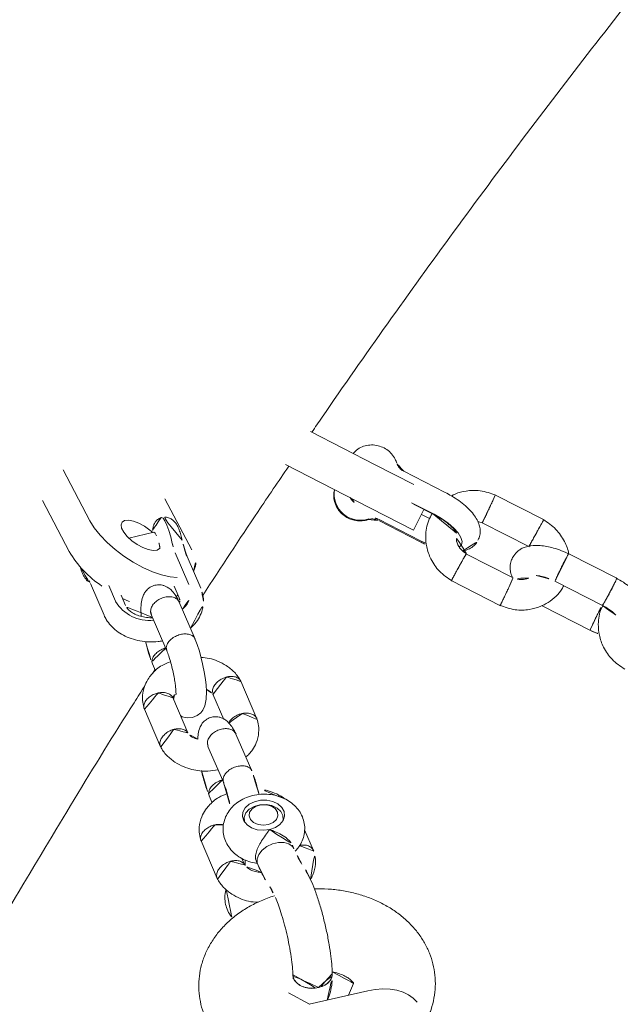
# Model space of a CAD drawing. Extents: x 5459245 to 5462690, y 5971016 to 5972523.
# Tile 133 of 198: x 5462451.76 to 5462451.878, y 5972213.515 to 5972213.708. Entities that reach past the tile are written whole.
import ezdxf

# ---------------------------------------------------------------- set-up
doc = ezdxf.new("R2010")
doc.units = 0
doc.layers.add('A_MAŁA ARCHITEKTURA', color=195, linetype='CONTINUOUS', lineweight=9)

# ---------------------------------------------------------------- blocks, each defined once
blk = doc.blocks.new('A$C43995eb0')
at = {"layer": 'A_MAŁA ARCHITEKTURA', "linetype": 'Continuous'}
for p, q in [((1854.99, -948.12), (1854.99, -958.78)), ((1860.99, -958.7), (1860.99, -948.2)), ((1866.44, -958.7), (1866.44, -948.04)), ((1949.21, -954.78), (1956.8, -963.79)), ((1949.22, -957.88), (1951.71, -957.76)), ((1956.75, -963.73), (1956.62, -968.4)), ((1851.27, -965.99), (1851.27, -976.84)), ((1857.27, -976.55), (1857.27, -966.16)), ((1864.15, -966.26), (1864.15, -976.65)), ((1870.15, -976.83), (1870.15, -965.98)), ((1857.48, -977.43), (1857.26, -976.39)), ((1929.57, -976.72), (1926.72, -980.16)), ((1931.02, -980.3), (1930.51, -980.92)), ((1865.94, -985.71), (1865.89, -984.45)), ((1855.29, -985.71), (1855.29, -994.82)), ((1860.09, -985.71), (1860.09, -990.69)), ((1860.16, -990.24), (1860.16, -985.71)), ((1861.26, -986.1), (1861.26, -987.9)), ((1865.94, -994.82), (1865.94, -985.71)), ((1866.13, -994.82), (1866.13, -985.71)), ((1926.96, -984.72), (1926.57, -984.93)), ((1936.45, -985.86), (1936.97, -985.23)), ((1864.69, -987.9), (1860.16, -987.9)), ((1864.69, -987.9), (1864.69, -1000.4)), ((1937.3, -987.85), (1938.24, -987.34)), ((1938.16, -987.52), (1937.32, -988.54)), ((1856.69, -991.88), (1856.69, -1000.4)), ((1930.25, -991.69), (1930.64, -991.48)), ((1937.91, -997.22), (1943.04, -991.04)), ((1921.16, -994.61), (1916.13, -1000.67)), ((1911.6, -998.39), (1906.47, -1004.57)), ((1920.78, -1004.46), (1925.76, -998.46)), ((1929.29, -999.86), (1930.27, -998.68)), ((1856.69, -1000.4), (1856.69, -1014.66)), ((1864.69, -1000.4), (1864.69, -1016.09)), ((1911.22, -1008.24), (1914.65, -1004.1)), ((1920.19, -1009.19), (1915.4, -1014.96)), ((1919.94, -1018.89), (1925.07, -1012.71)), ((1903.19, -1016.28), (1898.16, -1022.34)), ((1893.82, -1019.83), (1889.52, -1025.03)), ((1902.81, -1026.13), (1907.79, -1020.13)), ((1911.32, -1021.53), (1912.3, -1020.35)), ((1912.89, -1020.6), (1912.16, -1020.53)), ((1894.22, -1022.26), (1889.91, -1027.46)), ((1891.53, -1022.6), (1891.45, -1022.59)), ((1895.85, -1024.63), (1897.44, -1022.71)), ((1887.92, -1024.82), (1881.4, -1034.05)), ((1897.48, -1023.33), (1896.98, -1023.27)), ((1903.55, -1031.4), (1902.15, -1033.08)), ((1888.21, -1033), (1891.48, -1036.87)), ((1901.56, -1036.11), (1903.7, -1033.52)), ((1902.85, -1039.48), (1907.16, -1034.28)), ((1885.43, -1054.41), (1891.95, -1045.18)), ((1892.63, -1055.28), (1899.16, -1046.06))]:
    blk.add_line(p, q, dxfattribs=at)
at = {"layer": 'A_MAŁA ARCHITEKTURA', "linetype": 'Continuous', "flags": 128}
for points in [[(1946.81, -945.14), (1946.45, -946.17), (1946.27, -947.29), (1946.3, -948.49), (1946.52, -949.75), (1946.93, -951.03), (1947.52, -952.32), (1948.29, -953.57), (1949.21, -954.78)], [(1863.53, -978.33), (1863.01, -978.21), (1862.36, -978.4), (1861.75, -978.95), (1861.19, -979.84), (1860.73, -981.03), (1860.38, -982.45), (1860.16, -984.04), (1860.09, -985.71)], [(1930.59, -981.63), (1930.74, -980.77), (1931.01, -980.32)], [(1936.98, -985.23), (1936.78, -985.43), (1936.04, -985.83), (1935.1, -985.94), (1934.05, -985.73), (1933, -985.24), (1932.04, -984.5), (1931.27, -983.59), (1930.78, -982.6), (1930.59, -981.63)], [(1929.8, -986.26), (1928.94, -985.45), (1927.99, -984.93), (1927.02, -984.73), (1926.12, -984.87), (1925.38, -985.35), (1924.86, -986.12), (1924.6, -987.11), (1924.63, -988.24), (1924.95, -989.4), (1925.52, -990.49), (1926.3, -991.42), (1927.22, -992.09), (1928.19, -992.46), (1929.13, -992.49), (1929.96, -992.17), (1930.6, -991.54), (1930.99, -990.65), (1931.11, -989.58), (1930.93, -988.42), (1930.48, -987.28), (1929.8, -986.26)], [(1930.73, -991.33), (1930.64, -991.41), (1929.89, -991.84), (1929, -991.92), (1928.05, -991.65), (1927.14, -991.05), (1926.35, -990.18), (1925.76, -989.13), (1925.43, -988), (1925.4, -986.9), (1925.66, -985.94), (1926.19, -985.21), (1926.94, -984.78), (1927.13, -984.73)], [(1930.03, -989.69), (1929.78, -990.51), (1929.27, -991.08), (1928.55, -991.32), (1927.74, -991.2), (1926.93, -990.74), (1926.24, -989.99), (1925.76, -989.06), (1925.56, -988.07), (1925.66, -987.17), (1926.05, -986.46), (1926.67, -986.04), (1927.45, -985.98), (1928.28, -986.28), (1929.04, -986.9), (1929.63, -987.75), (1929.98, -988.72), (1930.03, -989.69)], [(1917.83, -1012.04), (1917.9, -1011.61), (1917.8, -1011.01), (1917.63, -1010.53), (1917.12, -1009.72), (1916.36, -1009.07), (1915.57, -1008.72), (1914.9, -1008.59), (1913.98, -1008.63), (1912.7, -1008.97), (1911.32, -1009.61), (1910.22, -1010.26), (1909.41, -1010.8), (1908.39, -1011.54), (1906.87, -1012.74), (1904.96, -1014.44), (1903.96, -1015.44), (1903.03, -1016.46), (1903.03, -1016.46)], [(1891.95, -1045.18), (1892.8, -1043.79), (1893.55, -1042.13), (1894.2, -1040.25), (1894.72, -1038.22), (1895.09, -1036.08), (1895.31, -1033.92), (1895.36, -1031.79), (1895.25, -1029.75), (1894.98, -1027.87), (1894.55, -1026.22), (1894.02, -1024.9)], [(1888.52, -1028.8), (1887.5, -1029.67), (1886.58, -1030.55), (1885.82, -1031.38), (1885.27, -1032.09), (1884.97, -1032.64), (1884.95, -1032.99), (1885, -1033.06)], [(1891.75, -1032.44), (1891.47, -1031.51), (1891.07, -1030.86), (1890.58, -1030.55), (1890.38, -1030.53)], [(1888.38, -1033.18), (1888.2, -1033.91), (1888.02, -1035.18), (1887.99, -1036.43), (1888.12, -1037.57), (1888.4, -1038.5), (1888.8, -1039.14), (1889.3, -1039.45), (1889.84, -1039.4), (1890.4, -1038.99), (1890.91, -1038.26), (1891.35, -1037.27), (1891.67, -1036.09), (1891.86, -1034.82), (1891.88, -1033.57), (1891.75, -1032.44), (1891.75, -1032.44)], [(1888.59, -1032.22), (1888.26, -1032.7), (1888.21, -1032.99), (1888.21, -1033)]]:
    blk.add_lwpolyline(points, dxfattribs=at)
at = {"layer": 'A_MAŁA ARCHITEKTURA', "linetype": 'Continuous'}
for centre, radius, start, end in [((1868.53, -994.84), 2.6, 179.5625, 225.2077), ((1863.16, -1000.38), 5.12, 287.3245, 46.2601), ((1862.45, -1000.41), 2.67, 326.8956, 33.1044), ((1897.44, -1025.12), 4.31, 68.0015, 138.4437), ((1891.53, -1026.64), 4.04, 90.0526, 153.2276), ((1897.27, -1029.44), 7.62, 327.5967, 33.7573), ((1881.96, -1020.6), 10.5, 308.6419, 319.2091), ((1881.68, -1032.74), 20.89, 0.4417, 11.3712), ((1897.13, -1039.67), 11.33, 126.2956, 138.8789), ((1880.95, -1034.7), 21.46, 328.0499, 353.0906)]:
    blk.add_arc(centre, radius, start, end, dxfattribs=at)
for points, knots in [([(768.63, -596.05), (771.65, -599.17), (780.31, -608.14), (794.77, -622.76), (812.06, -639.86), (829.56, -656.71), (847.24, -673.32), (865.1, -689.7), (883.15, -705.82), (901.38, -721.7), (919.78, -737.33), (938.36, -752.71), (957.11, -767.84), (976.03, -782.7), (995.11, -797.31), (1014.36, -811.66), (1033.77, -825.75), (1053.33, -839.57), (1073.05, -853.12), (1092.91, -866.4), (1112.93, -879.41), (1133.09, -892.15), (1153.39, -904.61), (1173.83, -916.79), (1194.41, -928.7), (1215.11, -940.32), (1235.95, -951.66), (1256.91, -962.72), (1277.99, -973.49), (1299.2, -983.97), (1320.52, -994.16), (1341.95, -1004.07), (1363.49, -1013.68), (1385.14, -1022.99), (1406.89, -1032.01), (1428.74, -1040.74), (1450.68, -1049.16), (1472.72, -1057.29), (1494.85, -1065.11), (1517.06, -1072.64), (1539.36, -1079.86), (1561.73, -1086.78), (1584.18, -1093.39), (1606.7, -1099.69), (1629.3, -1105.69), (1651.95, -1111.39), (1674.67, -1116.77), (1697.45, -1121.84), (1720.28, -1126.61), (1743.17, -1131.06), (1766.1, -1135.2), (1789.08, -1139.03), (1812.09, -1142.55), (1835.15, -1145.75), (1858.24, -1148.64), (1881.36, -1151.22), (1904.5, -1153.48), (1927.67, -1155.42), (1950.86, -1157.05), (1974.07, -1158.37), (1997.29, -1159.37), (2019.69, -1160.04), (2034.36, -1160.25), (2041.28, -1160.34)], [0, 0, 0, 0, 0.008859, 0.025435, 0.04201, 0.058584, 0.075158, 0.09173, 0.108302, 0.124873, 0.141442, 0.158011, 0.174578, 0.191145, 0.20771, 0.224275, 0.240838, 0.257401, 0.273962, 0.290523, 0.307082, 0.32364, 0.340197, 0.356754, 0.373309, 0.389863, 0.406416, 0.422968, 0.439519, 0.456068, 0.472617, 0.489165, 0.505712, 0.522258, 0.538803, 0.555347, 0.57189, 0.588432, 0.604973, 0.621513, 0.638052, 0.654591, 0.671129, 0.687665, 0.704202, 0.720737, 0.737272, 0.753806, 0.770339, 0.786872, 0.803404, 0.819936, 0.836467, 0.852998, 0.869528, 0.886058, 0.902587, 0.919116, 0.935645, 0.952174, 0.968702, 0.98523, 1, 1, 1, 1]), ([(1863.75, -939.97), (1863.73, -939.95), (1863.55, -939.73), (1863.1, -939.41), (1862.31, -938.94), (1861.31, -938.66), (1860.26, -938.65), (1859.28, -938.88), (1858.38, -939.35), (1857.6, -939.99), (1856.77, -941), (1855.92, -942.69), (1855.35, -944.69), (1855.06, -946.64), (1855.01, -947.71), (1854.98, -948.25)], [0, 0, 0, 0, 0.005811, 0.062276, 0.110662, 0.198656, 0.258375, 0.328123, 0.390718, 0.456934, 0.552802, 0.677178, 0.827428, 0.911657, 1, 1, 1, 1]), ([(1861, -948.1), (1861.21, -948.1), (1862.47, -948.14), (1864.39, -947.48), (1866.6, -946.1), (1868.34, -944.25), (1869.75, -941.69), (1870.02, -939.67), (1870.16, -938.62)], [0, 0, 0, 0, 0.044178, 0.267491, 0.416757, 0.590412, 0.787922, 1, 1, 1, 1]), ([(1948.44, -941.9), (1947.9, -941.94), (1946.58, -942.05), (1944.56, -942.51), (1942.43, -943.31), (1940.46, -944.4), (1938.68, -945.74), (1937.11, -947.32), (1935.75, -949.11), (1934.63, -951.08), (1933.75, -953.23), (1933.11, -955.53), (1932.74, -957.95), (1932.65, -960.47), (1932.82, -963.06), (1933.27, -965.66), (1933.99, -968.25), (1934.94, -970.78), (1935.78, -972.38), (1936.19, -973.17)], [0, 0, 0, 0, 0.0419453, 0.1011602, 0.1595465, 0.2171241, 0.2742403, 0.3311681, 0.3882968, 0.445984, 0.5045197, 0.5640849, 0.624718, 0.6863095, 0.7486425, 0.8114674, 0.8745747, 0.9378149, 1, 1, 1, 1]), ([(1860.98, -948.35), (1861, -947.94), (1861.03, -947.18), (1861.19, -946.01), (1861.4, -945.14), (1861.52, -944.85), (1861.55, -944.77)], [0, 0, 0, 0, 0.26615, 0.495964, 0.867798, 1, 1, 1, 1]), ([(1866.44, -948.36), (1866.43, -947.76), (1866.41, -947.03), (1866.3, -946.33), (1866.27, -946.2)], [0, 0, 0, 0, 0.813219, 1, 1, 1, 1]), ([(1860.75, -948.16), (1860.74, -948.16), (1860.61, -948.14), (1860.22, -948.12), (1859.4, -948.09), (1858.43, -948.06), (1857.57, -948.05), (1856.93, -948.05), (1856.48, -948.05), (1855.92, -948.05), (1855.38, -948.07), (1855.01, -948.09), (1855.02, -948.11), (1855.03, -948.12)], [0, 0, 0, 0, 0.004911, 0.127871, 0.25083, 0.373774, 0.496694, 0.557482, 0.618264, 0.679046, 0.801935, 0.924837, 1, 1, 1, 1]), ([(1860.75, -948.16), (1860.75, -948.16), (1860.89, -948.17), (1861.03, -948.19), (1860.97, -948.2), (1860.97, -948.2)], [0, 0, 0, 0, 0.033785, 0.879789, 1, 1, 1, 1]), ([(1866.2, -948.16), (1866.19, -948.16), (1866.06, -948.17), (1865.67, -948.2), (1864.85, -948.23), (1863.88, -948.26), (1863.02, -948.27), (1862.38, -948.27), (1861.93, -948.27), (1861.42, -948.27), (1861.15, -948.26), (1860.99, -948.25)], [0, 0, 0, 0, 0.006301, 0.164077, 0.321853, 0.479619, 0.637351, 0.715344, 0.793324, 0.871304, 1, 1, 1, 1]), ([(1866.2, -948.16), (1866.2, -948.16), (1866.34, -948.14), (1866.48, -948.13), (1866.42, -948.12), (1866.41, -948.11)], [0, 0, 0, 0, 0.033358, 0.868646, 1, 1, 1, 1]), ([(1856.69, -1014.36), (1855.51, -1014.21), (1846.93, -1013.15), (1831, -1010.88), (1808.89, -1007.52), (1786.83, -1003.81), (1764.81, -999.8), (1742.85, -995.48), (1720.93, -990.84), (1699.07, -985.9), (1677.26, -980.65), (1655.52, -975.09), (1633.85, -969.22), (1612.25, -963.03), (1594.47, -957.73), (1583.92, -954.37), (1580.52, -953.29)], [0, 0, 0, 0, 0.012648, 0.091806, 0.170963, 0.250117, 0.329268, 0.408416, 0.487561, 0.566703, 0.645841, 0.724976, 0.804107, 0.883233, 0.962355, 1, 1, 1, 1]), ([(1870.16, -966.18), (1870.01, -965.11), (1869.74, -963.12), (1868.4, -960.67), (1866.9, -959.01), (1865.28, -957.84), (1863.6, -957.09), (1862.1, -956.7), (1861.25, -956.72), (1860.99, -956.72)], [0, 0, 0, 0, 0.216952, 0.404635, 0.558462, 0.677878, 0.820976, 0.943281, 1, 1, 1, 1]), ([(1855, -958.71), (1854.99, -958.72), (1854.28, -959.17), (1853.11, -960.61), (1851.67, -963.11), (1851.4, -965.14), (1851.26, -966.19)], [0, 0, 0, 0, 0.003477, 0.300182, 0.637645, 1, 1, 1, 1]), ([(1854.98, -958.46), (1855.01, -959.05), (1855.05, -960.2), (1855.38, -962.27), (1855.97, -964.31), (1856.83, -965.91), (1857.6, -966.83), (1858.31, -967.41), (1859.11, -967.87), (1860.11, -968.16), (1861.16, -968.16), (1862.15, -967.94), (1863.04, -967.46), (1863.68, -966.97), (1864.01, -966.54), (1864.15, -966.35)], [0, 0, 0, 0, 0.09067, 0.177063, 0.326485, 0.442904, 0.523403, 0.577028, 0.622981, 0.70655, 0.763266, 0.829507, 0.888954, 0.951841, 1, 1, 1, 1]), ([(1860.75, -958.66), (1860.74, -958.66), (1860.61, -958.67), (1860.22, -958.7), (1859.4, -958.73), (1858.43, -958.75), (1857.57, -958.77), (1856.93, -958.77), (1856.48, -958.77), (1855.92, -958.76), (1855.38, -958.75), (1855.01, -958.73), (1855.02, -958.71), (1855.03, -958.7)], [0, 0, 0, 0, 0.004919, 0.1281, 0.251281, 0.374446, 0.497587, 0.558484, 0.619375, 0.680267, 0.803376, 0.9265, 1, 1, 1, 1]), ([(1860.75, -958.66), (1860.75, -958.66), (1860.89, -958.64), (1861.03, -958.63), (1860.96, -958.61), (1860.95, -958.61)], [0, 0, 0, 0, 0.030524, 0.794881, 1, 1, 1, 1]), ([(1861.68, -962.41), (1861.69, -962.41), (1861.72, -962.42), (1861.58, -962.19), (1861.37, -961.58), (1861.09, -960.37), (1861.03, -959.21), (1861, -958.6)], [0, 0, 0, 0, 0.029379, 0.182312, 0.399108, 0.688853, 1, 1, 1, 1]), ([(1949.06, -962.67), (1948.96, -962.27), (1948.76, -961.44), (1948.67, -960.29), (1948.71, -959.3), (1948.87, -958.55), (1949.05, -958.09), (1949.18, -957.9), (1949.19, -957.89), (1949.19, -957.89)], [0, 0, 0, 0, 0.14753, 0.307241, 0.466148, 0.626187, 0.790394, 0.964813, 1, 1, 1, 1]), ([(1954.47, -961.04), (1954.4, -961.03), (1953.86, -960.96), (1952.72, -961.16), (1951.04, -961.64), (1949.82, -962.26), (1949.21, -962.58)], [0, 0, 0, 0, 0.050899, 0.3481182, 0.6688321, 1, 1, 1, 1]), ([(1949.55, -962.39), (1949.09, -962.65), (1948.12, -963.19), (1946.45, -964.28), (1944.56, -965.62), (1942.51, -967.22), (1940.42, -968.99), (1938.43, -970.82), (1936.64, -972.62), (1935.7, -973.71), (1935.24, -974.24)], [0, 0, 0, 0, 0.103939, 0.216998, 0.338542, 0.467094, 0.600419, 0.735693, 0.86985, 1, 1, 1, 1]), ([(1953.06, -963.67), (1952.77, -963.37), (1952.18, -962.76), (1951.13, -962.28), (1950.15, -962.16), (1949.63, -962.4), (1949.39, -962.51)], [0, 0, 0, 0, 0.260198, 0.520396, 0.780583, 1, 1, 1, 1]), ([(1949.43, -962.49), (1949.47, -962.46), (1949.76, -962.23), (1950.5, -962.18), (1951.52, -962.41), (1952.42, -962.97), (1952.88, -963.48), (1953.06, -963.67)], [0, 0, 0, 0, 0.0468536, 0.3096727, 0.5725348, 0.8354345, 1, 1, 1, 1]), ([(1862.8, -963.5), (1862.98, -963.67), (1863.43, -964.09), (1863.97, -965.08), (1864.09, -965.95), (1864.16, -966.42)], [0, 0, 0, 0, 0.2401869, 0.5876865, 1, 1, 1, 1]), ([(1953.06, -963.67), (1953.32, -964.02), (1953.83, -964.72), (1954.24, -965.97), (1954.34, -967.19), (1954.07, -968.25), (1953.61, -968.98), (1953.17, -969.17), (1953.02, -969.24)], [0, 0, 0, 0, 0.1810806, 0.3621614, 0.5432344, 0.7242869, 0.9053115, 1, 1, 1, 1]), ([(1953.06, -969.25), (1953.29, -969.11), (1953.78, -968.79), (1954.21, -967.88), (1954.34, -966.74), (1954.12, -965.5), (1953.65, -964.44), (1953.23, -963.88), (1953.06, -963.67)], [0, 0, 0, 0, 0.15851, 0.340372, 0.522257, 0.704172, 0.886112, 1, 1, 1, 1]), ([(1851.31, -966.06), (1851.31, -966.06), (1851.31, -966.07), (1851.7, -966.09), (1852.32, -966.13), (1852.84, -966.15), (1853.09, -966.16), (1853.1, -966.16)], [0, 0, 0, 0, 0.199033, 0.485499, 0.772071, 0.988554, 1, 1, 1, 1]), ([(1857.23, -966.26), (1857.23, -966.27), (1857.24, -966.27), (1857.09, -966.27), (1856.88, -966.27), (1856.49, -966.27), (1855.85, -966.25), (1854.89, -966.22), (1853.95, -966.19), (1853.36, -966.17), (1853.11, -966.16), (1853.1, -966.16)], [0, 0, 0, 0, 0.083087, 0.168981, 0.25486, 0.340739, 0.514368, 0.688036, 0.861789, 0.993061, 1, 1, 1, 1]), ([(1864.19, -966.26), (1864.19, -966.26), (1864.19, -966.25), (1864.58, -966.22), (1865.2, -966.19), (1865.72, -966.17), (1865.97, -966.16), (1865.98, -966.16)], [0, 0, 0, 0, 0.197857, 0.484714, 0.77171, 0.988539, 1, 1, 1, 1]), ([(1870.11, -966.06), (1870.12, -966.05), (1870.13, -966.05), (1869.97, -966.05), (1869.76, -966.05), (1869.37, -966.05), (1868.73, -966.07), (1867.77, -966.09), (1866.83, -966.13), (1866.24, -966.15), (1865.99, -966.16), (1865.98, -966.16)], [0, 0, 0, 0, 0.095596, 0.180321, 0.265039, 0.349757, 0.521038, 0.692338, 0.863703, 0.993156, 1, 1, 1, 1]), ([(1940.93, -979.51), (1940.95, -979.54), (1941.59, -980.23), (1942.98, -981.44), (1945.12, -983.04), (1947.41, -984.36), (1949.79, -985.38), (1952.23, -986.08), (1954.68, -986.44), (1957.1, -986.46), (1959.44, -986.15), (1961.65, -985.52), (1963.72, -984.59), (1965.61, -983.4), (1967.31, -981.95), (1968.79, -980.29), (1970.05, -978.42), (1971.08, -976.37), (1971.86, -974.16), (1972.38, -971.82), (1972.57, -970.03), (1972.61, -969.02), (1972.61, -968.84)], [0, 0, 0, 0, 0.002279, 0.060299, 0.118645, 0.17707, 0.235321, 0.293057, 0.349929, 0.405684, 0.460238, 0.513677, 0.566215, 0.618146, 0.669757, 0.721345, 0.773254, 0.825787, 0.879171, 0.933518, 0.987639, 1, 1, 1, 1]), ([(1952.99, -969.32), (1953.21, -969.19), (1953.6, -968.95), (1953.86, -968.82), (1953.75, -968.76), (1953.75, -968.76)], [0, 0, 0, 0, 0.531694, 0.98061, 1, 1, 1, 1]), ([(1941.16, -979.21), (1941.46, -978.87), (1942.07, -978.14), (1943.3, -976.88), (1944.78, -975.47), (1946.48, -973.97), (1948.3, -972.49), (1950.11, -971.14), (1951.79, -970), (1952.73, -969.47), (1953.19, -969.21)], [0, 0, 0, 0, 0.103405, 0.216871, 0.339402, 0.469141, 0.603397, 0.738881, 0.872117, 1, 1, 1, 1]), ([(1934.88, -974.71), (1934.54, -974.7), (1933.46, -974.63), (1932, -975.04), (1930.6, -975.77), (1929.92, -976.4), (1929.57, -976.71)], [0, 0, 0, 0, 0.16853, 0.53612, 0.76312, 1, 1, 1, 1]), ([(1935.24, -974.24), (1934.77, -974.83), (1933.81, -976.03), (1933.24, -977.03), (1932.95, -977.54)], [0, 0, 0, 0, 0.49469, 1, 1, 1, 1]), ([(1851.26, -976.63), (1851.41, -977.7), (1851.68, -979.7), (1853.04, -982.13), (1854.29, -983.61), (1855.12, -984.17), (1855.33, -984.33)], [0, 0, 0, 0, 0.353415, 0.659151, 0.909735, 1, 1, 1, 1]), ([(1851.31, -976.76), (1851.3, -976.76), (1851.25, -976.75), (1851.52, -976.73), (1852.09, -976.7), (1852.68, -976.67), (1853.04, -976.66), (1853.09, -976.66), (1853.1, -976.66)], [0, 0, 0, 0, 0.0922666, 0.3789363, 0.6657094, 0.9524812, 0.9885456, 1, 1, 1, 1]), ([(1857.25, -976.55), (1857.26, -976.55), (1857.3, -976.54), (1857.12, -976.54), (1856.74, -976.54), (1856.16, -976.55), (1855.26, -976.58), (1854.25, -976.61), (1853.53, -976.64), (1853.17, -976.65), (1853.11, -976.66), (1853.1, -976.66)], [0, 0, 0, 0, 0.022586, 0.195254, 0.280638, 0.453266, 0.625908, 0.798599, 0.971348, 0.993101, 1, 1, 1, 1]), ([(1860.69, -975.75), (1860.53, -975.74), (1860.01, -975.71), (1859.18, -976), (1858.3, -976.52), (1857.55, -977.27), (1856.87, -978.23), (1856.29, -979.47), (1855.82, -980.95), (1855.5, -982.59), (1855.32, -984.19), (1855.3, -985.24), (1855.29, -985.71)], [0, 0, 0, 0, 0.042514, 0.132132, 0.220012, 0.312877, 0.417131, 0.536126, 0.661956, 0.784628, 0.904404, 1, 1, 1, 1]), ([(1860.16, -986.09), (1860.65, -986.11), (1862.2, -986.18), (1864.39, -985.49), (1866.6, -984.09), (1868.34, -982.25), (1869.75, -979.69), (1870.02, -977.67), (1870.16, -976.62)], [0, 0, 0, 0, 0.097356, 0.308245, 0.449206, 0.6132, 0.799721, 1, 1, 1, 1]), ([(1863.98, -977.45), (1863.97, -977.44), (1863.76, -977.11), (1863.22, -976.62), (1862.33, -976.04), (1861.46, -975.72), (1860.9, -975.74), (1860.69, -975.75)], [0, 0, 0, 0, 0.005874, 0.308633, 0.581527, 0.841651, 1, 1, 1, 1]), ([(1864.11, -976.54), (1864.08, -976.87), (1864.01, -977.58), (1863.47, -978.67), (1862.69, -979.57), (1862.06, -979.78), (1861.84, -979.85)], [0, 0, 0, 0, 0.213065, 0.461506, 0.820512, 1, 1, 1, 1]), ([(1864.18, -976.55), (1864.18, -976.56), (1864.18, -976.56), (1864.58, -976.59), (1865.2, -976.62), (1865.72, -976.65), (1865.97, -976.66), (1865.98, -976.66)], [0, 0, 0, 0, 0.216614, 0.496763, 0.777048, 0.988807, 1, 1, 1, 1]), ([(1870.11, -976.76), (1870.11, -976.76), (1870.13, -976.77), (1869.97, -976.77), (1869.76, -976.77), (1869.37, -976.76), (1868.73, -976.75), (1867.77, -976.72), (1866.83, -976.69), (1866.24, -976.67), (1865.99, -976.66), (1865.98, -976.66)], [0, 0, 0, 0, 0.094595, 0.179414, 0.264226, 0.349037, 0.520508, 0.691998, 0.863552, 0.993148, 1, 1, 1, 1]), ([(1929.66, -976.64), (1929.6, -976.69), (1929.39, -976.9), (1929.18, -977.43), (1929.18, -978.23), (1929.47, -979.02), (1929.79, -979.52), (1929.95, -979.72), (1929.96, -979.73)], [0, 0, 0, 0, 0.079346, 0.321856, 0.564394, 0.807022, 0.99031, 1, 1, 1, 1]), ([(1932.95, -977.55), (1932.73, -977.92), (1932.3, -978.68), (1931.45, -979.76), (1931.02, -980.3)], [0, 0, 0, 0, 0.495749, 1, 1, 1, 1]), ([(1860.16, -985.71), (1860.17, -985.47), (1860.17, -984.76), (1860.27, -983.62), (1860.48, -982.38), (1860.76, -981.35), (1861.06, -980.61), (1861.29, -980.22), (1861.43, -980.09), (1861.39, -980.12), (1861.38, -980.12)], [0, 0, 0, 0, 0.087057, 0.254255, 0.419734, 0.581086, 0.735892, 0.865303, 0.988516, 1, 1, 1, 1]), ([(1931.32, -979.91), (1931.06, -979.83), (1930.37, -979.6), (1929.2, -979.53), (1927.84, -979.69), (1926.53, -980.17), (1925.36, -980.94), (1924.42, -981.93), (1923.72, -983.1), (1923.26, -984.39), (1923.05, -985.8), (1923.1, -987.29), (1923.42, -988.8), (1924.01, -990.29), (1924.85, -991.68), (1925.93, -992.92), (1927.16, -993.9), (1928.49, -994.6), (1929.83, -995.01), (1931.19, -995.14), (1932.56, -994.98), (1933.87, -994.51), (1935.04, -993.74), (1935.98, -992.75), (1936.69, -991.59), (1937.16, -990.3), (1937.38, -988.89), (1937.32, -987.41), (1937.12, -986.24), (1936.86, -985.6), (1936.79, -985.45)], [0, 0, 0, 0, 0.021262, 0.0567597, 0.0915458, 0.1293201, 0.165807, 0.2014042, 0.2367187, 0.2724368, 0.3091048, 0.3469878, 0.385981, 0.4257646, 0.4660991, 0.5070348, 0.5486647, 0.5861851, 0.6227065, 0.6582297, 0.6930313, 0.7308464, 0.7673633, 0.8029774, 0.8382902, 0.8739902, 0.9106289, 0.9484804, 0.9874488, 1, 1, 1, 1]), ([(1939.81, -981.11), (1939.95, -980.87), (1940.24, -980.36), (1940.85, -979.6), (1941.16, -979.21)], [0, 0, 0, 0, 0.493755, 1, 1, 1, 1]), ([(1929.8, -986.26), (1929.8, -986.26), (1929.78, -986.07), (1929.7, -985.38), (1929.61, -984.13), (1929.7, -983.04), (1929.88, -982.15), (1930.08, -981.51), (1930.4, -981.11), (1930.53, -980.94)], [0, 0, 0, 0, 0.0021258, 0.1055784, 0.3713098, 0.6384537, 0.6634305, 0.8624152, 1, 1, 1, 1]), ([(1936.98, -985.23), (1937.56, -984.49), (1938.74, -982.99), (1939.45, -981.75), (1939.8, -981.13)], [0, 0, 0, 0, 0.4962211, 1, 1, 1, 1]), ([(1943.02, -991.06), (1943.22, -990.76), (1943.6, -990.17), (1944.14, -988.89), (1944.52, -987.24), (1944.52, -985.32), (1944.28, -983.5), (1943.8, -982.39), (1943.56, -981.83)], [0, 0, 0, 0, 0.120262, 0.23963, 0.458695, 0.652681, 0.822685, 1, 1, 1, 1]), ([(1866.13, -985.71), (1866.13, -985.4), (1866.13, -984.94), (1866.09, -984.48), (1866.08, -984.33)], [0, 0, 0, 0, 0.654637, 1, 1, 1, 1]), ([(1938.02, -983.85), (1938.13, -984.15), (1938.4, -984.8), (1938.56, -985.8), (1938.54, -986.81), (1938.28, -987.31), (1938.14, -987.57)], [0, 0, 0, 0, 0.194153, 0.43439, 0.700033, 1, 1, 1, 1]), ([(1923.12, -986.38), (1923.08, -986.52), (1922.91, -987.25), (1922.98, -988.63), (1923.18, -990.39), (1923.64, -991.44), (1923.86, -991.95)], [0, 0, 0, 0, 0.080078, 0.420646, 0.71911, 1, 1, 1, 1]), ([(1936.41, -985.83), (1936.36, -985.91), (1936.27, -986.07), (1935.84, -986.32), (1935.15, -986.58), (1934.05, -986.72), (1932.81, -986.7), (1931.44, -986.55), (1930.45, -986.37), (1929.91, -986.28), (1929.8, -986.26), (1929.8, -986.26)], [0, 0, 0, 0, 0.070114, 0.128991, 0.275745, 0.422253, 0.575, 0.746257, 0.945417, 0.998422, 1, 1, 1, 1]), ([(1944.14, -988.53), (1944.19, -988.53), (1944.71, -988.47), (1945.64, -988.07), (1946.82, -987.33), (1947.75, -986.33), (1948.33, -985.47), (1948.52, -984.92), (1948.56, -984.8)], [0, 0, 0, 0, 0.023433, 0.261135, 0.490677, 0.714543, 0.936515, 1, 1, 1, 1]), ([(1938.21, -987.5), (1938.12, -987.67), (1937.92, -988.05), (1937.98, -988.8), (1938.28, -989.55), (1938.62, -990.02), (1938.8, -990.22), (1938.8, -990.23)], [0, 0, 0, 0, 0.237992, 0.510496, 0.783132, 0.989112, 1, 1, 1, 1]), ([(1943.05, -990.94), (1943.02, -991.02), (1942.93, -991.2), (1942.67, -991.38), (1942.36, -991.53), (1941.86, -991.65), (1941.15, -991.63), (1940.23, -991.33), (1939.43, -990.84), (1938.99, -990.43), (1938.81, -990.24), (1938.8, -990.23)], [0, 0, 0, 0, 0.065071, 0.152655, 0.240233, 0.32781, 0.504872, 0.681954, 0.859103, 0.992925, 1, 1, 1, 1]), ([(1924.64, -991.24), (1924.06, -991.75), (1923.09, -992.59), (1921.87, -993.81), (1921.3, -994.46), (1921, -994.79)], [0, 0, 0, 0, 0.420559, 0.698757, 1, 1, 1, 1]), ([(1855.29, -994.82), (1855.28, -994.94), (1855.27, -995.34), (1855.08, -995.99), (1854.77, -996.49), (1854.56, -996.71), (1854.51, -996.75)], [0, 0, 0, 0, 0.156537, 0.532626, 0.90237, 1, 1, 1, 1]), ([(1866.91, -996.75), (1866.84, -996.68), (1866.6, -996.42), (1866.28, -995.85), (1866.14, -995.22), (1866.14, -994.88), (1866.13, -994.82)], [0, 0, 0, 0, 0.156386, 0.552777, 0.912548, 1, 1, 1, 1]), ([(1921.18, -994.64), (1921.12, -994.69), (1920.9, -994.88), (1920.78, -995.43), (1920.86, -996.2), (1921.18, -996.9), (1921.55, -997.43), (1921.88, -997.8), (1922.37, -998.25), (1923.08, -998.7), (1923.97, -999.01), (1924.74, -999.04), (1925.15, -998.92), (1925.31, -998.83), (1925.32, -998.83)], [0, 0, 0, 0, 0.037591, 0.15387, 0.270134, 0.386376, 0.44386, 0.50134, 0.55882, 0.675031, 0.791256, 0.907524, 0.995356, 1, 1, 1, 1]), ([(1925.71, -998.52), (1925.95, -998.26), (1926.47, -997.68), (1927.49, -996.7), (1928.59, -995.74), (1929.31, -995.17), (1929.64, -994.91)], [0, 0, 0, 0, 0.237301, 0.514656, 0.771073, 1, 1, 1, 1]), ([(1933.12, -994.72), (1933.12, -994.72), (1933.12, -994.98), (1933.37, -995.51), (1933.67, -996), (1933.83, -996.2), (1933.84, -996.22)], [0, 0, 0, 0, 0.002655, 0.55814, 0.977816, 1, 1, 1, 1]), ([(1854.51, -996.75), (1854.31, -996.97), (1853.83, -997.49), (1853.3, -998.5), (1852.98, -999.72), (1852.97, -1000.99), (1853.26, -1002.24), (1853.86, -1003.38), (1854.72, -1004.32), (1855.68, -1004.97), (1856.39, -1005.16), (1856.69, -1005.24)], [0, 0, 0, 0, 0.084663, 0.20025, 0.316854, 0.434753, 0.553751, 0.673341, 0.792909, 0.911738, 1, 1, 1, 1]), ([(1864.69, -1005.25), (1864.87, -1005.21), (1865.44, -1005.11), (1866.31, -1004.61), (1867.23, -1003.81), (1867.92, -1002.78), (1868.35, -1001.61), (1868.49, -1000.35), (1868.32, -999.08), (1867.86, -997.92), (1867.32, -997.17), (1866.98, -996.82), (1866.91, -996.75)], [0, 0, 0, 0, 0.051574, 0.1651282, 0.2787316, 0.3930688, 0.5085715, 0.6253786, 0.7433827, 0.8622114, 0.9727201, 1, 1, 1, 1]), ([(1919.23, -996.93), (1918.97, -996.8), (1918.38, -996.53), (1917.26, -996.35), (1915.65, -996.29), (1914.03, -996.71), (1912.63, -997.44), (1911.95, -998.06), (1911.6, -998.38)], [0, 0, 0, 0, 0.100076, 0.224824, 0.404957, 0.668024, 0.830476, 1, 1, 1, 1]), ([(1927.32, -996.88), (1927.78, -997.29), (1928.9, -998.3), (1930.6, -998.94), (1932.25, -999.27), (1933.86, -999.31), (1935.48, -998.91), (1936.87, -998.17), (1937.56, -997.55), (1937.91, -997.23)], [0, 0, 0, 0, 0.143645, 0.355466, 0.444812, 0.573825, 0.762235, 0.878586, 1, 1, 1, 1]), ([(1937.92, -997.17), (1937.9, -997.21), (1937.83, -997.34), (1937.6, -997.49), (1937.29, -997.65), (1936.8, -997.76), (1936.1, -997.72), (1935.21, -997.39), (1934.44, -996.87), (1934.01, -996.43), (1933.85, -996.23), (1933.84, -996.22)], [0, 0, 0, 0, 0.02927, 0.120208, 0.211139, 0.30207, 0.485912, 0.669775, 0.853707, 0.992654, 1, 1, 1, 1]), ([(1911.69, -998.31), (1911.63, -998.36), (1911.42, -998.57), (1911.21, -999.1), (1911.21, -999.9), (1911.5, -1000.69), (1911.82, -1001.18), (1911.98, -1001.39), (1911.99, -1001.4)], [0, 0, 0, 0, 0.079346, 0.321856, 0.564394, 0.807022, 0.99031, 1, 1, 1, 1]), ([(1925.71, -998.52), (1925.59, -998.63), (1925.48, -998.75), (1925.33, -998.83), (1925.32, -998.83)], [0, 0, 0, 0, 0.947594, 1, 1, 1, 1]), ([(1925.36, -998.94), (1925.4, -999), (1925.56, -999.17), (1925.99, -999.55), (1926.7, -1000.01), (1927.59, -1000.32), (1928.35, -1000.35), (1928.76, -1000.23), (1928.92, -1000.15), (1928.93, -1000.14)], [0, 0, 0, 0, 0.047399, 0.157188, 0.379159, 0.60118, 0.823308, 0.991129, 1, 1, 1, 1]), ([(1925.57, -1003.44), (1925.58, -1003.43), (1926.26, -1002.89), (1927.3, -1001.92), (1928.58, -1000.66), (1929.16, -1000.02), (1929.45, -999.68)], [0, 0, 0, 0, 0.010161, 0.452892, 0.715567, 1, 1, 1, 1]), ([(1929.3, -999.85), (1929.19, -999.95), (1929.08, -1000.06), (1928.94, -1000.14), (1928.93, -1000.14)], [0, 0, 0, 0, 0.9443387, 1, 1, 1, 1]), ([(1914.85, -1002.89), (1914.65, -1002.9), (1914.17, -1002.9), (1913.35, -1002.57), (1912.58, -1002.06), (1912.16, -1001.62), (1912, -1001.41), (1911.99, -1001.4)], [0, 0, 0, 0, 0.2090619, 0.4919117, 0.7748985, 0.9886987, 1, 1, 1, 1]), ([(1916.16, -1000.63), (1915.88, -1001.02), (1915.33, -1001.77), (1914.72, -1003.08), (1914.51, -1004.17), (1914.65, -1005.07), (1914.89, -1005.76), (1915.32, -1006.44), (1916.06, -1007.08), (1916.9, -1007.44), (1917.74, -1007.59), (1918.6, -1007.53), (1919.53, -1007.3), (1920.23, -1006.96), (1920.45, -1006.85)], [0, 0, 0, 0, 0.10763, 0.205983, 0.361098, 0.415028, 0.454686, 0.527772, 0.601617, 0.665102, 0.722189, 0.813054, 0.939188, 1, 1, 1, 1]), ([(1916.14, -1000.68), (1916.03, -1000.85), (1915.78, -1001.22), (1915.74, -1001.98), (1915.99, -1002.83), (1916.44, -1003.51), (1917.01, -1004.12), (1917.7, -1004.62), (1918.61, -1005), (1919.5, -1005.1), (1920.05, -1004.97), (1920.31, -1004.84), (1920.34, -1004.82), (1920.35, -1004.82)], [0, 0, 0, 0, 0.102155, 0.219391, 0.336608, 0.453802, 0.51176, 0.628939, 0.746123, 0.863349, 0.980575, 0.995318, 1, 1, 1, 1]), ([(1925.05, -1012.73), (1925.25, -1012.43), (1925.63, -1011.84), (1926.17, -1010.56), (1926.54, -1008.91), (1926.56, -1006.98), (1926.19, -1004.75), (1925.43, -1002.52), (1924.37, -1001.15), (1923.97, -1000.62)], [0, 0, 0, 0, 0.090908, 0.18114, 0.346735, 0.493372, 0.621881, 0.853512, 1, 1, 1, 1]), ([(1906.48, -1004.55), (1906.29, -1004.85), (1905.9, -1005.44), (1905.36, -1006.72), (1904.99, -1008.37), (1904.99, -1010.29), (1905.22, -1012.06), (1905.67, -1013.11), (1905.88, -1013.62)], [0, 0, 0, 0, 0.122383, 0.243855, 0.466781, 0.664186, 0.837186, 1, 1, 1, 1]), ([(1906.53, -1004.55), (1906.43, -1004.68), (1906.19, -1004.98), (1906.15, -1005.66), (1906.37, -1006.47), (1906.73, -1007.05), (1906.98, -1007.34), (1907.01, -1007.38), (1907.02, -1007.39)], [0, 0, 0, 0, 0.184512, 0.44205, 0.699681, 0.95731, 0.98971, 1, 1, 1, 1]), ([(1920.75, -1004.43), (1920.66, -1004.55), (1920.56, -1004.69), (1920.4, -1004.79), (1920.36, -1004.81), (1920.35, -1004.82)], [0, 0, 0, 0, 0.788691, 0.949123, 1, 1, 1, 1]), ([(1911.2, -1008.22), (1911.08, -1008.35), (1910.89, -1008.56), (1910.37, -1008.76), (1909.7, -1008.83), (1908.79, -1008.63), (1907.89, -1008.18), (1907.33, -1007.72), (1907.07, -1007.44), (1907.03, -1007.4), (1907.02, -1007.39)], [0, 0, 0, 0, 0.1426334, 0.2336002, 0.4175156, 0.6014467, 0.7854297, 0.9694741, 0.9926502, 1, 1, 1, 1]), ([(1920.45, -1006.85), (1920.49, -1007.04), (1920.61, -1007.61), (1920.56, -1008.48), (1920.31, -1008.98), (1920.17, -1009.24)], [0, 0, 0, 0, 0.187772, 0.56924, 1, 1, 1, 1]), ([(1910.98, -1009.81), (1910.98, -1009.49), (1910.97, -1008.77), (1911.22, -1008.3), (1911.36, -1008.04)], [0, 0, 0, 0, 0.454035, 1, 1, 1, 1]), ([(1920.24, -1009.17), (1920.15, -1009.34), (1919.95, -1009.71), (1920.01, -1010.47), (1920.31, -1011.22), (1920.65, -1011.69), (1920.83, -1011.89), (1920.83, -1011.9)], [0, 0, 0, 0, 0.237992, 0.510496, 0.783132, 0.989112, 1, 1, 1, 1]), ([(1925.08, -1012.61), (1925.05, -1012.69), (1924.96, -1012.86), (1924.7, -1013.04), (1924.39, -1013.2), (1923.89, -1013.32), (1923.18, -1013.3), (1922.26, -1013), (1921.46, -1012.51), (1921.02, -1012.1), (1920.84, -1011.91), (1920.83, -1011.9)], [0, 0, 0, 0, 0.065071, 0.152655, 0.240233, 0.32781, 0.504872, 0.681954, 0.859103, 0.992925, 1, 1, 1, 1]), ([(1894.9, -1018.84), (1888.37, -1018.15), (1878.29, -1017.08), (1868.23, -1015.81), (1864.69, -1015.36)], [0, 0, 0, 0, 0.64786, 1, 1, 1, 1]), ([(1907.74, -1020.19), (1907.98, -1019.93), (1908.5, -1019.35), (1909.52, -1018.37), (1910.62, -1017.4), (1911.67, -1016.57), (1912.59, -1015.89), (1913.36, -1015.36), (1913.96, -1014.99), (1914.46, -1014.72), (1914.69, -1014.62), (1914.65, -1014.61), (1914.64, -1014.61)], [0, 0, 0, 0, 0.120455, 0.261242, 0.391401, 0.510444, 0.618133, 0.714429, 0.799268, 0.87399, 0.957602, 1, 1, 1, 1]), ([(1915.67, -1014.64), (1915.54, -1014.75), (1915.3, -1014.97), (1914.97, -1014.99), (1914.62, -1014.87), (1914.51, -1014.83)], [0, 0, 0, 0, 0.461495, 0.83369, 1, 1, 1, 1]), ([(1915.46, -1014.91), (1915.44, -1014.92), (1915.27, -1015.1), (1915.09, -1015.58), (1915.1, -1016.38), (1915.38, -1017.17), (1915.7, -1017.67), (1915.86, -1017.87), (1915.87, -1017.88)], [0, 0, 0, 0, 0.022444, 0.279902, 0.537418, 0.79506, 0.989711, 1, 1, 1, 1]), ([(1903.21, -1016.31), (1903.15, -1016.36), (1902.93, -1016.54), (1902.81, -1017.09), (1902.89, -1017.87), (1903.21, -1018.57), (1903.58, -1019.1), (1903.91, -1019.46), (1904.4, -1019.91), (1905.11, -1020.37), (1906, -1020.68), (1906.76, -1020.71), (1907.18, -1020.59), (1907.34, -1020.5), (1907.35, -1020.5)], [0, 0, 0, 0, 0.0375911, 0.1538695, 0.2701337, 0.3863757, 0.4438602, 0.50134, 0.5588197, 0.6750313, 0.7912563, 0.9075244, 0.9953563, 1, 1, 1, 1]), ([(1895.83, -1018.22), (1895.8, -1018.24), (1895.33, -1018.42), (1894.64, -1018.96), (1894.07, -1019.57), (1893.82, -1019.83)], [0, 0, 0, 0, 0.034388, 0.584651, 1, 1, 1, 1]), ([(1901.72, -1018.05), (1901.2, -1017.88), (1900.16, -1017.53), (1898.59, -1017.44), (1897.11, -1017.64), (1896.24, -1018.04), (1895.83, -1018.22)], [0, 0, 0, 0, 0.2616619, 0.5201295, 0.7713613, 1, 1, 1, 1]), ([(1909.35, -1018.55), (1909.81, -1018.96), (1910.93, -1019.97), (1912.63, -1020.61), (1914.28, -1020.94), (1915.89, -1020.98), (1917.51, -1020.57), (1918.9, -1019.84), (1919.59, -1019.21), (1919.93, -1018.9)], [0, 0, 0, 0, 0.143645, 0.355466, 0.444812, 0.573825, 0.762235, 0.878586, 1, 1, 1, 1]), ([(1919.95, -1018.84), (1919.93, -1018.88), (1919.86, -1019.01), (1919.63, -1019.16), (1919.32, -1019.31), (1918.83, -1019.42), (1918.13, -1019.39), (1917.24, -1019.06), (1916.47, -1018.54), (1916.04, -1018.1), (1915.88, -1017.89), (1915.87, -1017.88)], [0, 0, 0, 0, 0.02927, 0.120208, 0.211139, 0.30207, 0.485912, 0.669775, 0.853707, 0.992654, 1, 1, 1, 1]), ([(1907.74, -1020.18), (1907.62, -1020.3), (1907.51, -1020.41), (1907.35, -1020.49), (1907.35, -1020.5)], [0, 0, 0, 0, 0.947594, 1, 1, 1, 1]), ([(1907.39, -1020.61), (1907.43, -1020.66), (1907.59, -1020.84), (1908.02, -1021.22), (1908.73, -1021.68), (1909.62, -1021.99), (1910.38, -1022.02), (1910.79, -1021.9), (1910.95, -1021.81), (1910.96, -1021.81)], [0, 0, 0, 0, 0.047399, 0.157188, 0.379159, 0.60118, 0.823308, 0.991129, 1, 1, 1, 1]), ([(2042.68, -1027.35), (2038.84, -1027.3), (2027.57, -1027.16), (2008.87, -1026.68), (1986.57, -1025.82), (1964.28, -1024.63), (1942, -1023.11), (1925.85, -1021.85), (1917.12, -1021.01), (1915.81, -1020.88)], [0, 0, 0, 0, 0.090557, 0.266211, 0.441865, 0.617518, 0.793169, 0.968818, 1, 1, 1, 1]), ([(1898.19, -1022.29), (1897.91, -1022.69), (1897.36, -1023.44), (1896.75, -1024.74), (1896.54, -1025.83), (1896.68, -1026.73), (1896.92, -1027.42), (1897.35, -1028.11), (1898.09, -1028.75), (1898.93, -1029.11), (1899.77, -1029.26), (1900.63, -1029.2), (1901.78, -1028.88), (1902.98, -1028.34), (1903.75, -1027.87), (1904.03, -1027.7)], [0, 0, 0, 0, 0.094709, 0.181256, 0.317751, 0.365207, 0.400105, 0.464417, 0.529397, 0.585262, 0.635496, 0.715453, 0.826446, 0.936362, 1, 1, 1, 1]), ([(1897.44, -1022.71), (1897.5, -1022.65), (1897.65, -1022.47), (1897.83, -1022.38), (1897.94, -1022.32)], [0, 0, 0, 0, 0.372749, 1, 1, 1, 1]), ([(1898.17, -1022.35), (1898.06, -1022.52), (1897.81, -1022.89), (1897.77, -1023.65), (1898.02, -1024.5), (1898.47, -1025.18), (1899.04, -1025.79), (1899.73, -1026.29), (1900.64, -1026.67), (1901.53, -1026.77), (1902.08, -1026.64), (1902.34, -1026.51), (1902.37, -1026.49), (1902.38, -1026.49)], [0, 0, 0, 0, 0.102155, 0.219391, 0.336608, 0.453802, 0.51176, 0.628939, 0.746123, 0.863349, 0.980575, 0.995318, 1, 1, 1, 1]), ([(1897.9, -1022.35), (1897.96, -1022.31), (1898.06, -1022.23), (1898.2, -1022.21), (1898.27, -1022.2)], [0, 0, 0, 0, 0.530519, 1, 1, 1, 1]), ([(1907.16, -1034.28), (1907.35, -1034.03), (1907.84, -1033.4), (1908.4, -1032.21), (1908.81, -1030.73), (1908.96, -1029.13), (1908.85, -1027.45), (1908.47, -1025.74), (1907.83, -1024.08), (1907.14, -1022.74), (1906.59, -1022.03), (1906.41, -1021.79)], [0, 0, 0, 0, 0.076382, 0.193483, 0.312434, 0.43429, 0.558404, 0.683813, 0.809747, 0.936002, 1, 1, 1, 1]), ([(1908.04, -1024.72), (1908.55, -1024.27), (1909.46, -1023.48), (1910.61, -1022.33), (1911.19, -1021.68), (1911.48, -1021.35)], [0, 0, 0, 0, 0.39079, 0.683281, 1, 1, 1, 1]), ([(1911.33, -1021.51), (1911.22, -1021.62), (1911.11, -1021.73), (1910.97, -1021.81), (1910.96, -1021.81)], [0, 0, 0, 0, 0.944339, 1, 1, 1, 1]), ([(1889.52, -1025.03), (1889.43, -1025.13), (1889.19, -1025.41), (1888.65, -1025.97), (1887.9, -1026.68), (1887.35, -1027.14), (1887.08, -1027.37)], [0, 0, 0, 0, 0.153726, 0.428576, 0.718199, 1, 1, 1, 1]), ([(1902.78, -1026.1), (1902.69, -1026.22), (1902.59, -1026.36), (1902.43, -1026.46), (1902.39, -1026.48), (1902.38, -1026.49)], [0, 0, 0, 0, 0.788691, 0.949123, 1, 1, 1, 1]), ([(1903.25, -1025.6), (1903.29, -1025.66), (1903.55, -1026.09), (1903.88, -1026.98), (1904.17, -1028.16), (1904.24, -1029.28), (1904.12, -1030.24), (1903.86, -1030.96), (1903.65, -1031.26), (1903.55, -1031.4)], [0, 0, 0, 0, 0.028765, 0.196559, 0.3634, 0.52866, 0.692671, 0.857151, 1, 1, 1, 1]), ([(1887.08, -1027.37), (1886.94, -1027.48), (1886.52, -1027.83), (1885.87, -1028.45), (1885.2, -1029.19), (1884.7, -1029.9), (1884.39, -1030.74), (1884.34, -1031.56), (1884.5, -1032.35), (1884.82, -1032.8), (1884.97, -1033.02)], [0, 0, 0, 0, 0.074733, 0.219708, 0.371831, 0.536438, 0.671316, 0.774029, 0.886957, 1, 1, 1, 1]), ([(1885.03, -1033.04), (1885.18, -1033.17), (1885.53, -1033.46), (1886.18, -1033.66), (1886.84, -1033.71), (1887.45, -1033.61), (1887.83, -1033.5), (1888.02, -1033.4), (1888.03, -1033.4)], [0, 0, 0, 0, 0.177852, 0.392955, 0.58849, 0.779409, 0.986873, 1, 1, 1, 1]), ([(1900.81, -1042.81), (1901.04, -1042.58), (1901.53, -1042.1), (1902.05, -1041.47), (1902.43, -1040.82), (1902.67, -1040.23), (1902.69, -1039.82), (1902.7, -1039.68)], [0, 0, 0, 0, 0.232103, 0.509056, 0.696219, 0.892185, 1, 1, 1, 1]), ([(1902.5, -1039.96), (1902.5, -1039.96), (1902.5, -1039.96), (1902.6, -1039.79), (1902.77, -1039.59), (1902.85, -1039.48)], [0, 0, 0, 0, 0.193777, 0.569404, 1, 1, 1, 1])]:
    blk.add_open_spline(points, degree=3, knots=knots, dxfattribs=at)

msp = doc.modelspace()

# ---------------------------------------------------------------- block references
at = {"layer": 'A_MAŁA ARCHITEKTURA', "xscale": 0.001, "yscale": 0.001, "zscale": 0.001, "rotation": 242.9301705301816}
msp.add_blockref('A$C43995eb0', (5462453.5658, 5972214.81866), dxfattribs=at)

doc.saveas('drawing.dxf')
